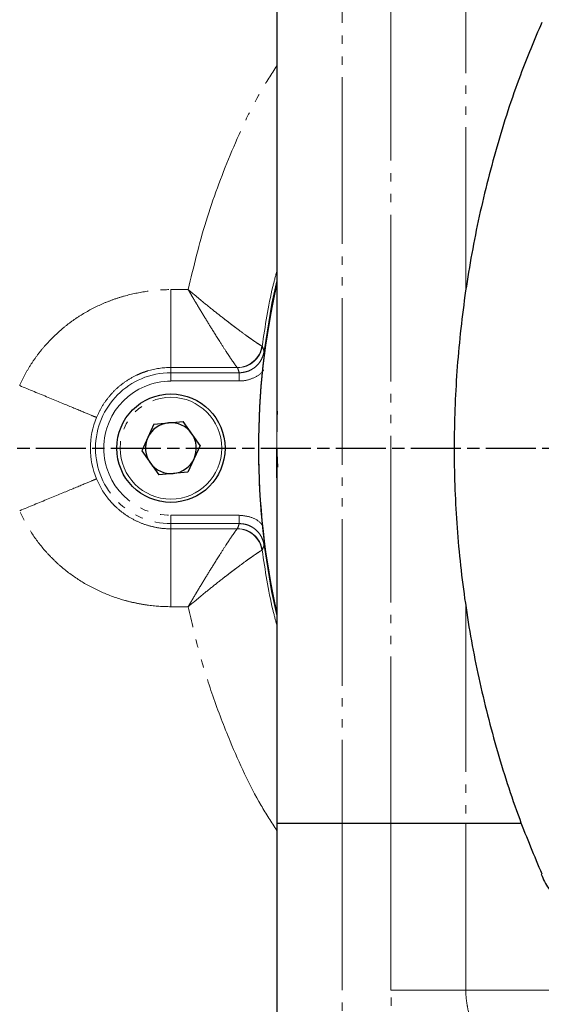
# Model space of a CAD drawing. Header units: millimetres. Extents: x 0 to 7327, y -11399 to -6123.
# Tile 28 of 87: x 2028 to 2090, y -8677 to -8559. Entities that reach past the tile are written whole.
import ezdxf

# ---------------------------------------------------------------- set-up
doc = ezdxf.new("R2010")
doc.units = ezdxf.units.MM
for name, pattern in [('AM_ISO08W050', [18, 12, -1.5, 3, -1.5]), ('AM_ISO08W050x2', [9, 6, -0.75, 1.5, -0.75]), ('PHANTOM', [26.5, 20, -1.5, 1, -1.5, 1, -1.5])]:
    doc.linetypes.add(name, pattern=pattern)
for name, color, linetype, lineweight in [('AM_5', 3, 'Continuous', 25), ('AM_6', 2, 'Continuous', 35), ('AM_7', 4, 'AM_ISO08W050', 25), ('LineThick', 7, 'Continuous', 30)]:
    doc.layers.add(name, color=color, linetype=linetype, lineweight=lineweight)
doc.styles.add('HHI_Dims', font='simplex.shx', dxfattribs={"width": 0.8, "bigfont": 'whgtxt.shx'})
doc.dimstyles.new('HHI_Standard$0', dxfattribs={"dimtxt": 3.5, "dimasz": 3.5, "dimexe": 1, "dimexo": 1, "dimgap": 1.5, "dimtad": 1, "dimdec": 0, "dimdsep": 46, "dimtxsty": 'HHI_Dims', "dimcen": 0, "dimclrd": 1, "dimclre": 1, "dimclrt": 1, "dimadec": 3, "dimazin": 2, "dimtp": 0.1, "dimtm": 0.1, "dimtfac": 0.65, "dimtdec": 0, "dimtmove": 0, "dimatfit": 3, "dimldrblk": 'OPEN30', "dimfxl": 1, "dimlwd": -1, "dimlwe": -1, "dimarcsym": 1})

# ---------------------------------------------------------------- blocks, each defined once
blk = doc.blocks.new('*D103')
at = {"layer": 'AM_5', "color": 1, "transparency": 16777216}
for p, q in [((2185.97, -8456.58), (2185.97, -8396.58)), ((2238.97, -8581.75), (2238.97, -8396.58)), ((2150.97, -8406.58), (2040.63, -8406.58)), ((2238.97, -8406.58), (2185.97, -8406.58)), ((2273.97, -8406.58), (2308.97, -8406.58))]:
    blk.add_line(p, q, dxfattribs=at)
for points in [[(2150.97, -8400.75), (2150.97, -8412.41), (2185.97, -8406.58)], [(2273.97, -8400.75), (2273.97, -8412.41), (2238.97, -8406.58)]]:
    blk.add_solid(points, dxfattribs=at)
at = {"layer": 'Defpoints', "color": 0, "transparency": 16777216}
for p in [(2185.97, -8406.58), (2185.97, -8466.58), (2238.97, -8591.75)]:
    blk.add_point(p, dxfattribs=at)
at = {"layer": 'AM_5', "color": 1, "transparency": 16777216, "insert": (2078.3, -8374.08), "char_height": 35, "attachment_point": 5, "style": 'HHI_Dims'}
blk.add_mtext('53', dxfattribs=at)
blk = doc.blocks.new('_Open30')
at = {"color": 0, "linetype": 'ByBlock', "lineweight": -2}
for p, q in [((-1, 0.2679), (0, 0)), ((0, 0), (-1, -0.2679)), ((0, 0), (-1, 0))]:
    blk.add_line(p, q, dxfattribs=at)
blk = doc.blocks.new('A$C0AC31FCD')
at = {"color": 7, "linetype": 'Continuous', "lineweight": 25}
for p, q in [((87.6, 214.73), (87.6, 119.52)), ((72.86, 120.1), (71.4, 116.9)), ((72.86, 120.1), (76.36, 120.43)), ((78.4, 117.57), (76.36, 120.43)), ((78.4, 117.57), (76.94, 114.37)), ((71.4, 116.9), (73.44, 114.03)), ((87.6, 114.95), (87.6, 72.23)), ((76.94, 114.37), (73.44, 114.03)), ((87.6, 72.23), (87.6, 19.73)), ((95.45, 72.23), (87.6, 72.23)), ((101.3, 72.23), (95.45, 72.23)), ((110.29, 72.23), (101.3, 72.23)), ((116.95, 72.23), (110.29, 72.23))]:
    blk.add_line(p, q, dxfattribs=at)
at = {"color": 8, "linetype": 'PHANTOM', "lineweight": 18}
for p, q in [((95.45, 214.73), (95.45, 72.23)), ((101.3, 72.23), (101.3, 182.23)), ((110.29, 182.23), (110.29, 136.11)), ((74.9, 136.25), (74.9, 126.91)), ((74.9, 136.25), (76.97, 136.25)), ((74.9, 126.91), (74.9, 126.28)), ((82.86, 126.91), (74.9, 126.91)), ((74.9, 126.28), (83.11, 126.28)), ((74.9, 126.28), (74.9, 125.29)), ((83.11, 125.29), (74.9, 125.29)), ((83.11, 126.28), (83.11, 125.29)), ((74.9, 109.18), (83.11, 109.18)), ((74.9, 108.18), (74.9, 109.18)), ((83.11, 109.18), (83.11, 108.18)), ((83.11, 108.18), (74.9, 108.18)), ((74.9, 107.56), (74.9, 108.18)), ((74.9, 107.56), (82.86, 107.56)), ((74.9, 98.22), (74.9, 107.56)), ((76.97, 98.22), (74.9, 98.22)), ((110.29, 98.4), (110.29, 72.23)), ((95.45, 72.23), (95.45, 19.73)), ((101.3, 52.23), (101.3, 72.23)), ((110.29, 72.23), (110.29, 52.23)), ((110.29, 52.23), (101.3, 52.23)), ((110.29, 52.23), (130.39, 52.23))]:
    blk.add_line(p, q, dxfattribs=at)
at = {"color": 8, "linetype": 'PHANTOM', "lineweight": 18, "flags": 128}
for points in [[(86.08, 128.9), (87.03, 134.64), (87.6, 137.29)], [(86.16, 128.88), (86.11, 128.89), (86.08, 128.9)], [(86.16, 105.58), (86.11, 105.58), (86.08, 105.57)], [(87.6, 97.18), (86.99, 100.04), (86.08, 105.57)]]:
    blk.add_lwpolyline(points, dxfattribs=at)
at = {"color": 7, "linetype": 'Continuous', "lineweight": 25}
blk.add_circle((74.9, 117.23), 6.5, dxfattribs=at)
at = {"color": 8, "linetype": 'PHANTOM', "lineweight": 18}
blk.add_circle((74.9, 117.23), 6.1, dxfattribs=at)
at = {"color": 7, "linetype": 'Continuous', "lineweight": 25}
for centre, radius, start, end in [((174.9, 117.23), 89.5, 167.2801, 192.7629), ((74.9, 117.23), 3.05, 95.4138, 155.4138), ((74.9, 117.23), 3.05, 35.4138, 95.4138), ((74.9, 117.23), 3.05, 155.4138, 215.4138), ((74.9, 117.23), 3.05, 335.4138, 35.4138), ((74.9, 117.23), 3.05, 275.4138, 335.4138), ((74.9, 117.23), 3.05, 215.4138, 275.4138)]:
    blk.add_arc(centre, radius, start, end, dxfattribs=at)
at = {"color": 8, "linetype": 'PHANTOM', "lineweight": 18}
for centre, radius, start, end in [((174.9, 117.23), 89.5, 167.2811, 192.7189), ((82.84, 129.92), 3.01, 270.3725, 351.8555), ((82.89, 129.89), 3, 270.0408, 352.0649), ((74.9, 117.23), 9.05, 90, 270), ((74.9, 117.23), 8.05, 90, 270), ((74.9, 117.23), 9.66, 157.5534, 202.4466), ((82.84, 104.55), 3.01, 8.1445, 89.6275), ((82.89, 104.58), 3, 7.9351, 89.9592)]:
    blk.add_arc(centre, radius, start, end, dxfattribs=at)
for centre, start_param, end_param in [((174.9, 171.88), 1.971445, 1.977121), ((174.9, 62.59), 1.164471, 1.170147)]:
    blk.add_ellipse(centre, major_axis=(0, 115.36), ratio=0.866223, start_param=start_param, end_param=end_param, dxfattribs=at)
at = {"color": 7, "linetype": 'Continuous', "lineweight": 25}
for points, knots in [([(119.41, 168.3), (118.53, 166.2), (116.46, 161.31), (113.92, 153.35), (111.68, 144.52), (110.09, 135.54), (109.12, 126.47), (108.79, 117.36), (109.1, 108.25), (110.05, 99.18), (111.63, 90.2), (113.85, 81.36), (116.41, 73.31), (118.5, 68.34), (119.41, 66.16)], [0, 0, 0, 0, 0.064923, 0.15169, 0.238456, 0.325222, 0.411988, 0.498755, 0.585521, 0.672287, 0.759054, 0.84582, 0.932587, 1, 1, 1, 1]), ([(87.64, 113.42), (87.61, 114.67), (87.59, 115.95), (87.62, 117.22), (87.62, 117.23)], [0, 0, 0, 0, 0.989049, 1, 1, 1, 1]), ([(87.62, 117.23), (87.62, 117.22), (87.6, 116.46), (87.65, 115.7), (87.7, 114.95)], [0, 0, 0, 0, 0.021554, 1, 1, 1, 1]), ([(119.34, 66.14), (119.35, 66.14), (119.56, 65.54), (120.24, 64.34), (121.43, 62.64), (122.93, 61.14), (124.58, 59.92), (126.32, 58.98), (128.11, 58.32), (129.89, 57.91), (131.41, 57.73), (132.28, 57.74), (132.61, 57.75)], [0, 0, 0, 0, 0.001563, 0.11262, 0.233066, 0.350289, 0.465055, 0.578436, 0.691967, 0.807463, 0.927262, 1, 1, 1, 1])]:
    blk.add_open_spline(points, degree=3, knots=knots, dxfattribs=at)
at = {"color": 8, "linetype": 'PHANTOM', "lineweight": 18}
for points, knots in [([(76.97, 136.25), (77.63, 139.01), (78.95, 144.52), (81.95, 152.48), (84.81, 158.74), (86.96, 162.1), (87.6, 163.1)], [0, 0, 0, 0, 0.290097, 0.580176, 0.875675, 1, 1, 1, 1]), ([(87.6, 138.41), (87.44, 137.81), (86.65, 134.89), (86.21, 131.87), (85.86, 129.47)], [0, 0, 0, 0, 0.2037384, 1, 1, 1, 1]), ([(56.75, 124.73), (56.94, 125.17), (57.14, 125.6), (57.59, 126.44), (57.83, 126.85), (58.35, 127.66), (58.62, 128.05), (59.19, 128.81), (59.49, 129.18), (60.42, 130.24), (61.09, 130.9), (62.17, 131.82), (62.55, 132.11), (63.32, 132.68), (63.71, 132.94), (64.92, 133.69), (65.75, 134.13), (67.05, 134.7), (67.49, 134.88), (68.38, 135.2), (68.84, 135.34), (70.21, 135.73), (71.13, 135.92), (73, 136.18), (73.94, 136.25), (74.9, 136.25)], [0, 0, 0, 0, 0.0625, 0.0625, 0.125, 0.125, 0.1875, 0.1875, 0.25, 0.25, 0.375, 0.375, 0.4375, 0.4375, 0.5, 0.5, 0.625, 0.625, 0.6875, 0.6875, 0.75, 0.75, 0.875, 0.875, 1, 1, 1, 1]), ([(85.82, 129.49), (85.76, 129.51), (85.64, 129.58), (85.3, 129.8), (85.07, 129.95), (84.66, 130.24), (84.51, 130.34), (84.19, 130.57), (84.02, 130.69), (83.49, 131.08), (83.11, 131.36), (82.49, 131.83), (82.28, 131.99), (81.84, 132.32), (81.61, 132.5), (80.92, 133.03), (80.45, 133.4), (79.49, 134.17), (78.99, 134.57), (78.24, 135.19), (77.99, 135.4), (77.61, 135.71), (77.48, 135.82), (77.23, 136.03), (77.1, 136.14), (76.97, 136.25)], [0, 0, 0, 0, 0.125, 0.125, 0.25, 0.25, 0.3125, 0.3125, 0.375, 0.375, 0.5, 0.5, 0.5625, 0.5625, 0.625, 0.625, 0.75, 0.75, 0.875, 0.875, 0.9375, 0.9375, 0.96875, 0.96875, 1, 1, 1, 1]), ([(82.86, 126.91), (82.82, 126.95), (82.74, 127.05), (82.51, 127.36), (82.35, 127.59), (82.08, 127.99), (81.98, 128.14), (81.77, 128.46), (81.66, 128.63), (81.3, 129.18), (81.04, 129.58), (80.63, 130.23), (80.49, 130.45), (80.2, 130.91), (80.05, 131.16), (79.59, 131.89), (79.28, 132.4), (78.64, 133.45), (78.31, 133.99), (77.81, 134.83), (77.64, 135.11), (77.39, 135.53), (77.31, 135.68), (77.14, 135.96), (77.06, 136.11), (76.97, 136.25)], [0, 0, 0, 0, 0.125, 0.125, 0.25, 0.25, 0.3125, 0.3125, 0.375, 0.375, 0.5, 0.5, 0.5625, 0.5625, 0.625, 0.625, 0.75, 0.75, 0.875, 0.875, 0.9375, 0.9375, 0.96875, 0.96875, 1, 1, 1, 1]), ([(83.11, 126.28), (83.29, 126.28), (83.48, 126.3), (83.83, 126.37), (84, 126.41), (84.34, 126.54), (84.5, 126.62), (84.81, 126.81), (84.95, 126.91), (85.23, 127.15), (85.35, 127.28), (85.57, 127.56), (85.67, 127.71), (85.84, 128.03), (85.91, 128.2), (86.02, 128.54), (86.06, 128.72), (86.08, 128.9)], [0, 0, 0, 0, 0.125, 0.125, 0.25, 0.25, 0.375, 0.375, 0.5, 0.5, 0.625, 0.625, 0.75, 0.75, 0.875, 0.875, 1, 1, 1, 1]), ([(74.9, 126.91), (73.94, 126.91), (73.01, 126.77), (71.87, 126.42), (71.64, 126.35), (71.2, 126.17), (70.98, 126.08), (70.34, 125.77), (69.93, 125.54), (69.14, 125.01), (68.76, 124.72), (68.06, 124.08), (67.74, 123.73), (67.14, 123), (66.86, 122.61), (66.37, 121.79), (66.16, 121.36), (65.98, 120.92)], [0, 0, 0, 0, 0.25, 0.25, 0.3125, 0.3125, 0.375, 0.375, 0.5, 0.5, 0.625, 0.625, 0.75, 0.75, 0.875, 0.875, 1, 1, 1, 1]), ([(86.03, 126.61), (85.98, 126.54), (85.67, 126.1), (84.78, 125.59), (83.8, 125.3), (83.23, 125.29), (83.11, 125.29)], [0, 0, 0, 0, 0.077732, 0.484605, 0.891014, 1, 1, 1, 1]), ([(56.75, 124.73), (57.92, 124.25), (59.08, 123.77), (61.26, 122.87), (62.26, 122.46), (63.96, 121.76), (64.65, 121.47), (65.63, 121.06), (65.91, 120.95), (65.98, 120.92)], [0, 0, 0, 0, 0.25, 0.25, 0.5, 0.5, 0.75, 0.75, 1, 1, 1, 1]), ([(87.62, 117.23), (87.62, 117.25), (87.58, 118.72), (87.64, 120.2), (87.69, 121.66)], [0, 0, 0, 0, 0.009452, 1, 1, 1, 1]), ([(87.64, 119.52), (87.62, 118.77), (87.6, 118.01), (87.62, 117.25), (87.62, 117.23)], [0, 0, 0, 0, 0.978486, 1, 1, 1, 1]), ([(56.75, 109.73), (57.92, 110.22), (59.08, 110.7), (61.26, 111.6), (62.26, 112.01), (63.96, 112.71), (64.65, 113), (65.63, 113.4), (65.91, 113.52), (65.98, 113.55)], [0, 0, 0, 0, 0.25, 0.25, 0.5, 0.5, 0.75, 0.75, 1, 1, 1, 1]), ([(65.98, 113.55), (66.34, 112.66), (66.83, 111.85), (67.58, 110.93), (67.74, 110.75), (68.06, 110.4), (68.23, 110.24), (68.76, 109.76), (69.13, 109.47), (69.91, 108.94), (70.33, 108.7), (71.19, 108.29), (71.63, 108.12), (72.53, 107.84), (73, 107.74), (73.94, 107.59), (74.42, 107.56), (74.9, 107.56)], [0, 0, 0, 0, 0.25, 0.25, 0.3125, 0.3125, 0.375, 0.375, 0.5, 0.5, 0.625, 0.625, 0.75, 0.75, 0.875, 0.875, 1, 1, 1, 1]), ([(74.9, 98.22), (73.94, 98.22), (72.99, 98.29), (71.58, 98.48), (71.11, 98.57), (70.18, 98.76), (69.72, 98.87), (68.36, 99.26), (67.47, 99.58), (65.74, 100.35), (64.89, 100.79), (63.28, 101.8), (62.52, 102.35), (61.44, 103.27), (61.09, 103.59), (60.42, 104.26), (60.09, 104.6), (59.15, 105.68), (58.58, 106.43), (57.83, 107.63), (57.59, 108.03), (57.14, 108.87), (56.94, 109.3), (56.75, 109.73)], [0, 0, 0, 0, 0.125, 0.125, 0.1875, 0.1875, 0.25, 0.25, 0.375, 0.375, 0.5, 0.5, 0.625, 0.625, 0.6875, 0.6875, 0.75, 0.75, 0.875, 0.875, 0.9375, 0.9375, 1, 1, 1, 1]), ([(83.11, 109.18), (83.56, 109.14), (84.45, 109.04), (85.43, 108.55), (85.82, 108.08), (85.92, 107.96)], [0, 0, 0, 0, 0.425826, 0.851653, 1, 1, 1, 1]), ([(82.86, 107.56), (82.82, 107.52), (82.74, 107.42), (82.51, 107.1), (82.35, 106.88), (82.08, 106.48), (81.98, 106.33), (81.77, 106.01), (81.66, 105.84), (81.3, 105.29), (81.04, 104.89), (80.63, 104.24), (80.49, 104.02), (80.2, 103.55), (80.05, 103.31), (79.59, 102.58), (79.28, 102.07), (78.64, 101.02), (78.31, 100.48), (77.81, 99.64), (77.64, 99.36), (77.39, 98.93), (77.31, 98.79), (77.14, 98.51), (77.06, 98.36), (76.97, 98.22)], [0, 0, 0, 0, 0.125, 0.125, 0.25, 0.25, 0.3125, 0.3125, 0.375, 0.375, 0.5, 0.5, 0.5625, 0.5625, 0.625, 0.625, 0.75, 0.75, 0.875, 0.875, 0.9375, 0.9375, 0.96875, 0.96875, 1, 1, 1, 1]), ([(86.08, 105.57), (86.06, 105.75), (86.02, 105.93), (85.91, 106.27), (85.84, 106.44), (85.67, 106.76), (85.57, 106.91), (85.35, 107.19), (85.22, 107.32), (84.95, 107.56), (84.81, 107.67), (84.5, 107.85), (84.34, 107.93), (84, 108.06), (83.82, 108.1), (83.47, 108.17), (83.29, 108.18), (83.11, 108.18)], [0, 0, 0, 0, 0.125, 0.125, 0.25, 0.25, 0.375, 0.375, 0.5, 0.5, 0.625, 0.625, 0.75, 0.75, 0.875, 0.875, 1, 1, 1, 1]), ([(86.08, 105.57), (86.05, 105.49), (86.02, 105.4), (85.98, 105.32), (85.94, 105.21), (85.9, 105.1), (85.86, 105)], [0.00097527, 0.00097527, 0.00097527, 0.00097527, 0.006, 0.006, 0.006, 0.01237826, 0.01237826, 0.01237826, 0.01237826]), ([(85.82, 104.98), (85.76, 104.96), (85.64, 104.89), (85.3, 104.67), (85.07, 104.52), (84.66, 104.23), (84.51, 104.13), (84.19, 103.9), (84.02, 103.78), (83.49, 103.39), (83.11, 103.11), (82.49, 102.64), (82.28, 102.48), (81.84, 102.15), (81.61, 101.97), (80.92, 101.44), (80.45, 101.07), (79.49, 100.3), (78.99, 99.9), (78.24, 99.28), (77.99, 99.07), (77.61, 98.75), (77.48, 98.65), (77.23, 98.44), (77.1, 98.33), (76.97, 98.22)], [0, 0, 0, 0, 0.125, 0.125, 0.25, 0.25, 0.3125, 0.3125, 0.375, 0.375, 0.5, 0.5, 0.5625, 0.5625, 0.625, 0.625, 0.75, 0.75, 0.875, 0.875, 0.9375, 0.9375, 0.96875, 0.96875, 1, 1, 1, 1]), ([(85.86, 105), (86.21, 102.59), (86.65, 99.58), (87.44, 96.66), (87.6, 96.06)], [0, 0, 0, 0, 0.7962616, 1, 1, 1, 1]), ([(87.6, 71.37), (86.96, 72.37), (84.81, 75.73), (82.3, 81.2), (79.91, 87.4), (78.22, 92.79), (77.39, 96.41), (76.97, 98.22)], [0, 0, 0, 0, 0.124306, 0.419759, 0.620077, 0.810038, 1, 1, 1, 1]), ([(110.13, 32.23), (109.63, 32.3), (108.62, 32.43), (107.11, 33.45), (105.66, 35.07), (104.34, 37.27), (103.19, 40), (102.29, 43.05), (101.68, 46.33), (101.35, 49.41), (101.31, 51.4), (101.3, 52.23)], [0, 0, 0, 0, 0.118836, 0.237673, 0.357292, 0.476878, 0.593353, 0.709772, 0.816339, 0.922873, 1, 1, 1, 1]), ([(119.35, 42.23), (118.85, 42.23), (118.35, 42.29), (117.36, 42.49), (116.86, 42.64), (115.87, 43.06), (115.39, 43.31), (114.44, 43.93), (113.98, 44.28), (113.32, 44.91), (113.1, 45.13), (112.69, 45.6), (112.49, 45.85), (112.11, 46.37), (111.92, 46.65), (111.58, 47.23), (111.41, 47.54), (110.96, 48.51), (110.72, 49.2), (110.47, 50.31), (110.4, 50.69), (110.32, 51.46), (110.29, 51.84), (110.29, 52.23)], [0, 0, 0, 0, 0.125, 0.125, 0.25, 0.25, 0.375, 0.375, 0.5, 0.5, 0.5625, 0.5625, 0.625, 0.625, 0.6875, 0.6875, 0.75, 0.75, 0.875, 0.875, 0.9375, 0.9375, 1, 1, 1, 1])]:
    blk.add_open_spline(points, degree=3, knots=knots, dxfattribs=at)
for points in [[(85.82, 129.49), (85.84, 129.49), (85.86, 129.48), (85.86, 129.47)], [(85.86, 129.47), (85.93, 129.28), (86.01, 129.09), (86.08, 128.9)], [(82.89, 126.89), (82.89, 126.89), (82.88, 126.9), (82.86, 126.91)], [(82.86, 107.56), (82.88, 107.57), (82.89, 107.57), (82.89, 107.58)], [(85.86, 105), (85.86, 104.99), (85.84, 104.98), (85.82, 104.98)]]:
    blk.add_open_spline(points, degree=3, dxfattribs=at)
blk = doc.blocks.new('A$C453C05D6')
at = {"layer": 'AM_7', "linetype": 'AM_ISO08W050x2'}
blk.add_line((0, 174.45), (796.29, 174.45), dxfattribs=at)
at = {"layer": 'LineThick', "color": 0}
blk.add_blockref('A$C0AC31FCD', (22.3, 57.21), dxfattribs=at)

msp = doc.modelspace()

# ---------------------------------------------------------------- linework, layer by layer
at = {"layer": 'AM_6'}
msp.add_circle((2145.97, -8610.75), 158, dxfattribs=at)

# ---------------------------------------------------------------- block references
at = {"layer": 'LineThick', "color": 0}
msp.add_blockref('A$C453C05D6', (1948.76, -8785.2), dxfattribs=at)

# ---------------------------------------------------------------- dimensions: what is measured, and where the dimension line sits
at = {"layer": 'AM_5'}
dim = msp.add_linear_dim(base=(2185.97, -8406.58), p1=(2238.97, -8591.75), p2=(2185.97, -8466.58), dimstyle='HHI_Standard$0', override={"dimscale": 10, "dimdec": 0}, dxfattribs=at)
dim.commit()
dim.dimension.update_dxf_attribs({"geometry": '*D103', "text_midpoint": (2078.3, -8374.08)})

doc.saveas('drawing.dxf')
